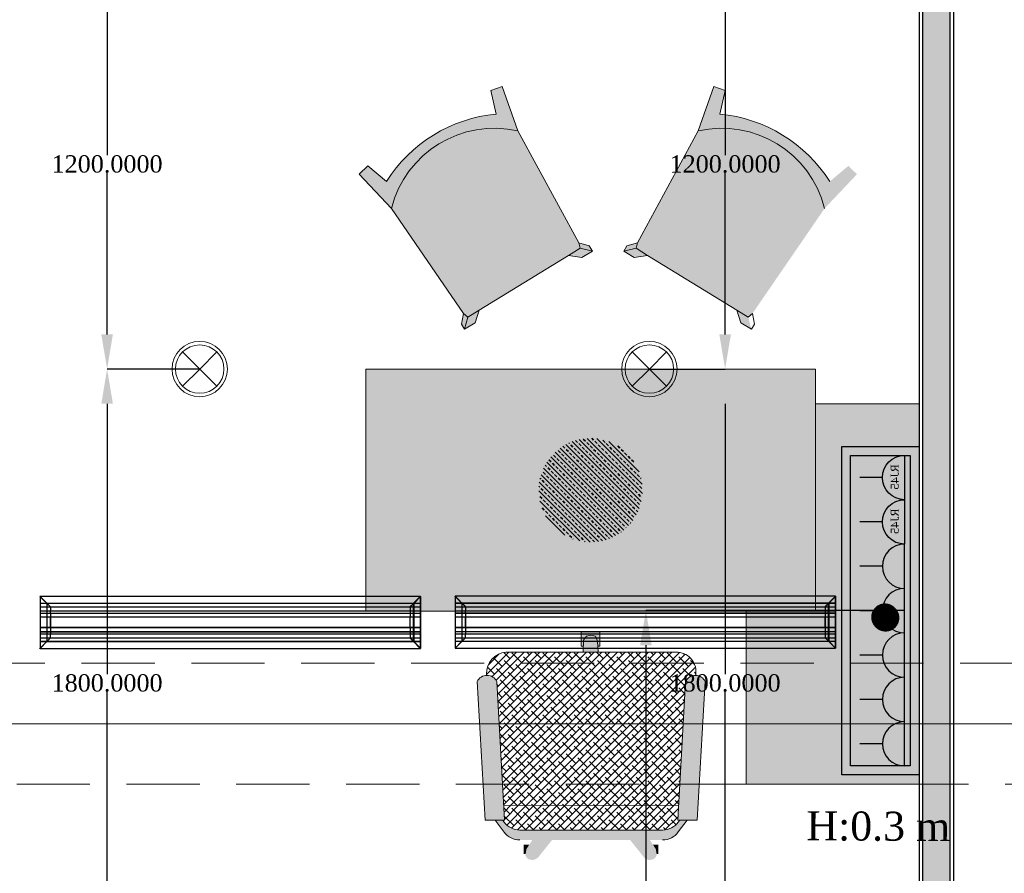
# Model space of a CAD drawing. Header units: millimetres. Extents: x 0 to 88385, y 0 to 41127.
# Tile 106 of 244: x 67545 to 70392, y 14231 to 16698. Entities that reach past the tile are written whole.
import ezdxf
from ezdxf.enums import TextEntityAlignment as Align

# ---------------------------------------------------------------- set-up
doc = ezdxf.new("R2010")
doc.units = ezdxf.units.MM
doc.header["$MEASUREMENT"] = 0
doc.linetypes.add('Dot & Dashed', pattern=[670.277762, 317.5, -176.388889, 0, -176.388874])
doc.linetypes.add('Hidden', pattern=[317.5, 211.666667, -105.833333])
for name, color, linetype in [('- განათება', 7, 'Continuous'), ('- მექანიკური ნაწილი', 7, 'Continuous'), ('- საშტეფცელო როზეტები', 7, 'Continuous'), ('Edges', 7, 'Continuous'), ('New_Structural - Bearing', 7, 'Continuous'), ('Structural - Bearing', 7, 'Continuous'), ('Structural - Grid', 7, 'Continuous')]:
    doc.layers.add(name, color=color, linetype=linetype)
for name, color, linetype, lineweight, true_color in [('New_2D Drafting - General_Pen_No__102', 7, 'Continuous', 13, 0xcccccc), ('New_2D Drafting - General_Pen_No__154', 7, 'Continuous', 20, 0xbd8b17), ('New_2D Drafting - General_Pen_No__161', 7, 'Continuous', 13, 0x6a6a6a), ('New_2D Drafting - General_Pen_No__62', 7, 'Continuous', 20, 0xaaaaaa), ('New_2D Drafting - General_Pen_No__81', 7, 'Continuous', 20, 0x6a6a6a), ('New_2D Drafting - General_Pen_No__82', 7, 'Continuous', 20, 0xaaaaaa), ('New_Interior - Lamp_Pen_No__77', 7, 'Continuous', 20, 0xffeb28), ('New_Structural - Bearing_Pen_No__5', 7, 'Continuous', 25, 0x40a5ff), ('New_Structural - Bearing_Pen_No__57', 7, 'Continuous', 25, 0xdcd214), ('Structural - Bearing_Pen_No__81', 7, 'Continuous', 20, 0x6a6a6a), ('Structural - Grid_Pen_No__81', 7, 'Continuous', 20, 0x6a6a6a)]:
    doc.layers.add(name, color=color, linetype=linetype, lineweight=lineweight, true_color=true_color)
doc.styles.add('GENERATED_STYLE_2', font='txt')
doc.styles.get("Standard").update_dxf_attribs({"font": 'sylfaen.ttf'})
doc.dimstyles.get("Standard").update_dxf_attribs({"dimtxt": 0.18, "dimasz": 0.18, "dimexe": 0.18, "dimexo": 0.0625, "dimgap": 0.09, "dimtad": 0, "dimtih": 1, "dimtoh": 1, "dimdec": 4, "dimzin": 0, "dimdsep": 46, "dimtxsty": 'Standard', "dimcen": 0.09, "dimadec": 0, "dimazin": 0, "dimtfac": 1, "dimtdec": 4, "dimtofl": 0, "dimtmove": 0, "dimatfit": 3, "dimfxl": 1, "dimtolj": 1, "dimtzin": 0, "dimarcsym": 0})
pattern_1 = [(45, (84240.294, 0), (-11.22532, 11.22532), []), (135, (84240.294, 0), (-33.67596, 11.22532), [39.6875, -23.8125])]

# ---------------------------------------------------------------- blocks, each defined once
blk = doc.blocks.new('Wall_53', base_point=(-14094.7, 20888))
at = {"layer": 'New_Structural - Bearing_Pen_No__57', "linetype": 'Continuous', "lineweight": 25, "true_color": 0xdcd214}
blk.add_hatch(color=52, dxfattribs=at).paths.add_polyline_path([(-14084.7, 20788), (-14084.7, 12953.1), (-14004.7, 12953.1), (-14004.7, 20788)])
at = {"layer": 'New_Structural - Bearing_Pen_No__5', "color": 161, "linetype": 'Continuous', "lineweight": 25, "true_color": 0x40a5ff}
for p, q in [((-14084.7, 20788), (-14084.7, 12953.1)), ((-14004.7, 12953.1), (-14004.7, 20788))]:
    blk.add_line(p, q, dxfattribs=at)
at = {"layer": 'New_Structural - Bearing_Pen_No__5', "color": 161, "linetype": 'Continuous', "lineweight": 25, "true_color": 0x40a5ff, "flags": 128}
for points in [[(-14094.7, 20788), (-14094.7, 12953.1)], [(-13994.7, 12953.1), (-13994.7, 20788)]]:
    blk.add_lwpolyline(points, dxfattribs=at)
blk = doc.blocks.new('Standard grid marker')
at = {"layer": 'Structural - Grid_Pen_No__81', "color": 251, "linetype": 'Continuous', "lineweight": 20, "true_color": 0x6a6a6a}
blk.add_line((1000, 0), (51328.1, 0), dxfattribs=at)
at = {"layer": 'Structural - Grid_Pen_No__81', "color": 251, "lineweight": 20, "true_color": 0x6a6a6a, "style": 'GENERATED_STYLE_2'}
for tag, p in [('AC_MarkerText_1_0', (-100, -144)), ('AC_MarkerText_1_1', (52428.1, -144))]:
    blk.add_attdef(tag, text='', height=100, rotation=180, dxfattribs=at).set_placement(p, align=Align.TOP_CENTER)
blk = doc.blocks.new('Beam_10', base_point=(-47008.8, 14663))
at = {"layer": 'Structural - Bearing_Pen_No__81', "color": 251, "linetype": 'Hidden', "lineweight": 20, "true_color": 0x6a6a6a}
for p, q in [((-16833.8, 14838), (-11183.8, 14838)), ((-47183.8, 14488), (1166.2, 14488))]:
    blk.add_line(p, q, dxfattribs=at)
at = {"layer": 'Structural - Bearing_Pen_No__81', "color": 251, "linetype": 'Dot & Dashed', "lineweight": 20, "true_color": 0x6a6a6a}
blk.add_line((-47008.8, 14663), (991.2, 14663), dxfattribs=at)
blk = doc.blocks.new('- საშტეფცელო როზეტი IP22')
at = {"layer": '- საშტეფცელო როზეტები', "color": 5}
for p, q in [((8536.7, 3822.7), (8536.7, 3888.1)), ((8472.6, 3758.6), (8600.9, 3758.6))]:
    blk.add_line(p, q, dxfattribs=at)
blk.add_arc((8536.7, 3758.6), 64.1, 0, 180, dxfattribs=at)
blk = doc.blocks.new('socket')
at = {"layer": '- საშტეფცელო როზეტები', "color": 5}
for p, q in [((0, 64.1), (0, 129.5)), ((-64.1, 0), (64.1, 0))]:
    blk.add_line(p, q, dxfattribs=at)
blk.add_arc((0, 0), 64.1, 0, 180, dxfattribs=at)
at = {"layer": '- საშტეფცელო როზეტები', "color": 1, "insert": (-38.6, 40.2), "char_height": 23.657, "attachment_point": 1}
blk.add_mtext_dynamic_manual_height_columns('{\\fSylfaen|b0|i0|c0|p18;RJ45}', width=4.298, gutter_width=0.0538, heights=[0], dxfattribs=at)
blk = doc.blocks.new('lineardiffplan')
at = {"layer": 'Edges'}
for p, q in [((392.8, 274.9), (392.8, 274.6)), ((393.1, 274.9), (392.8, 274.9)), ((422.8, 244.9), (392.8, 274.9)), ((392.8, 274.6), (392.9, 274.5)), ((392.9, 125.2), (392.9, 274.5)), ((412.4, 255), (392.9, 274.5)), ((393.1, 274.9), (393.2, 274.8)), ((393.2, 274.8), (412.7, 255.3)), ((1462.8, 244.9), (1492.8, 274.9)), ((1472.9, 255.3), (1492.4, 274.8)), ((1473.2, 254.9), (1492.8, 274.5)), ((1492.4, 274.8), (1492.5, 274.9)), ((1492.8, 274.9), (1492.5, 274.9)), ((1492.8, 274.5), (1492.8, 274.9)), ((1492.8, 274.5), (1492.8, 274.5)), ((1492.8, 125.4), (1492.8, 274.5)), ((1492.8, 255.3), (392.9, 255.3)), ((392.9, 254.9), (1492.8, 254.9)), ((392.9, 244.9), (1492.8, 244.9)), ((392.9, 233.2), (1492.8, 233.2)), ((392.9, 233), (1492.8, 233)), ((412.4, 144.7), (412.4, 255)), ((412.8, 254.6), (412.4, 255)), ((412.7, 255.3), (413.1, 254.9)), ((412.8, 145.1), (412.8, 254.6)), ((412.8, 254.6), (422.8, 244.6)), ((413.1, 254.9), (423.1, 244.9)), ((422.8, 244.6), (422.8, 244.9)), ((422.8, 244.9), (423.1, 244.9)), ((422.8, 244.6), (422.8, 244.6)), ((422.8, 244.6), (422.8, 233.2)), ((422.8, 233), (422.8, 233.2)), ((422.8, 226.8), (422.8, 233)), ((423.1, 244.9), (423.1, 244.9)), ((1472.5, 254.9), (1462.5, 244.9)), ((1462.5, 244.9), (1462.5, 244.9)), ((1462.5, 244.9), (1462.8, 244.9)), ((1462.8, 244.9), (1462.9, 244.6)), ((1462.8, 244.5), (1462.9, 244.6)), ((1462.8, 233.2), (1462.8, 244.5)), ((1462.8, 233), (1462.8, 233.2)), ((1462.8, 226.8), (1462.8, 233)), ((1462.9, 244.6), (1472.8, 254.5)), ((1472.9, 255.3), (1472.5, 254.9)), ((1472.8, 254.5), (1473.2, 254.9)), ((1472.8, 254.5), (1472.8, 145.3)), ((1473.2, 144.9), (1473.2, 254.9)), ((392.9, 226.8), (1492.8, 226.8)), ((392.9, 226.5), (1492.8, 226.5)), ((392.9, 214.9), (1492.8, 214.9)), ((1492.8, 214.8), (392.9, 214.8)), ((422.4, 214.9), (422.3, 214.9)), ((422.8, 214.9), (422.4, 214.9)), ((422.8, 226.5), (422.8, 226.8)), ((422.8, 214.9), (422.8, 226.5)), ((422.8, 184.9), (422.8, 214.9)), ((423.2, 214.9), (422.8, 214.9)), ((423.2, 214.8), (422.8, 214.9)), ((423.2, 214.8), (423.2, 214.9)), ((423.2, 214.8), (423.2, 184.9)), ((1462.8, 214.9), (1462.4, 214.9)), ((1462.4, 214.9), (1462.4, 214.8)), ((1462.8, 214.9), (1462.4, 214.8)), ((1462.4, 184.9), (1462.4, 214.8)), ((1462.8, 226.5), (1462.8, 226.8)), ((1462.8, 214.9), (1462.8, 226.5)), ((1462.8, 214.9), (1462.8, 184.9)), ((1462.8, 214.9), (1463.2, 214.9)), ((1463.2, 214.9), (1463.3, 214.9)), ((1492.8, 184.9), (392.9, 184.9)), ((392.9, 173.2), (1492.8, 173.2)), ((392.9, 173), (1492.8, 173)), ((422.4, 184.9), (422.3, 184.9)), ((422.8, 184.9), (422.4, 184.9)), ((422.8, 184.9), (423.2, 184.9)), ((422.8, 173.2), (422.8, 184.9)), ((422.8, 173), (422.8, 173.2)), ((422.8, 173), (422.8, 166.8)), ((1462.4, 184.9), (1462.8, 184.9)), ((1462.8, 173.2), (1462.8, 184.9)), ((1463.2, 184.9), (1462.8, 184.9)), ((1462.8, 173), (1462.8, 173.2)), ((1462.8, 166.8), (1462.8, 173)), ((1463.2, 184.9), (1463.3, 184.9)), ((392.8, 124.9), (422.8, 154.9)), ((392.9, 166.8), (1492.8, 166.8)), ((392.9, 166.5), (1492.8, 166.5)), ((392.9, 154.9), (1492.8, 154.9)), ((1492.8, 144.9), (392.9, 144.9)), ((392.9, 125.2), (412.4, 144.7)), ((392.9, 144.5), (1492.8, 144.5)), ((412.7, 144.5), (393.2, 124.9)), ((412.8, 145.1), (412.4, 144.7)), ((412.7, 144.5), (413.1, 144.9)), ((412.8, 145.1), (422.8, 155.1)), ((423.1, 154.8), (413.1, 144.9)), ((422.8, 166.5), (422.8, 166.8)), ((422.8, 155.1), (422.8, 166.5)), ((422.8, 154.9), (422.8, 155.1)), ((422.8, 155.1), (422.8, 155.1)), ((423.1, 154.8), (422.8, 154.9)), ((423.1, 154.8), (423.1, 154.9)), ((1462.5, 154.8), (1462.4, 154.9)), ((1462.8, 154.9), (1462.5, 154.8)), ((1462.5, 154.8), (1472.4, 144.9)), ((1462.8, 166.5), (1462.8, 166.8)), ((1462.8, 155.3), (1462.8, 166.5)), ((1462.9, 155.2), (1462.8, 155.3)), ((1462.9, 155.2), (1462.8, 154.9)), ((1462.8, 154.9), (1492.8, 124.9)), ((1472.8, 145.3), (1462.9, 155.2)), ((1472.4, 144.9), (1472.8, 144.5)), ((1473.2, 144.9), (1472.8, 145.3)), ((1472.8, 144.5), (1492.4, 124.9)), ((1473.2, 144.9), (1492.8, 125.4)), ((392.9, 125.2), (392.8, 125.1)), ((392.8, 125.1), (392.8, 124.9)), ((392.8, 124.9), (393.1, 124.9)), ((393.2, 124.9), (393.1, 124.9)), ((1492.4, 124.9), (1492.8, 124.9)), ((1492.4, 124.9), (1492.4, 124.9)), ((1492.8, 125.3), (1492.8, 125.4)), ((1492.8, 124.9), (1492.8, 125.3))]:
    blk.add_line(p, q, dxfattribs=at)
blk.add_lwpolyline([(393.2, 274.8), (1492.8, 274.8), (1492.8, 124.9), (393.2, 124.9)], close=True, dxfattribs=at)
blk = doc.blocks.new('Recessed Spot')
at = {"layer": 'New_Interior - Lamp_Pen_No__77', "color": 2, "linetype": 'Continuous', "lineweight": 20, "true_color": 0xffeb28}
for q in [(-49.5, 49.5), (49.5, 49.5), (-49.5, -49.5), (49.5, -49.5)]:
    blk.add_line((0, 0), q, dxfattribs=at)
at = {"layer": 'New_Interior - Lamp_Pen_No__77', "color": 2, "linetype": 'Continuous', "lineweight": 20, "true_color": 0xffeb28, "flags": 128}
blk.add_lwpolyline([(80, 0, 1), (-80, 0, 1)], format="xyb", close=True, dxfattribs=at)
at = {"layer": 'New_Interior - Lamp_Pen_No__77', "color": 2, "linetype": 'Continuous', "lineweight": 20, "true_color": 0xffeb28}
blk.add_circle((0, 0), 70, dxfattribs=at)
blk = doc.blocks.new('*D558')
at = {"layer": '- საშტეფცელო როზეტები', "color": 0, "lineweight": -2, "transparency": 16777216}
for p, q in [((70103.2, 14989.8), (69355.4, 14989.8)), ((69355.6, 14889.8), (69355.6, 14159.5)), ((69355.6, 13053.1), (69355.6, 14108.1)), ((70145.6, 12953.1), (69355.4, 12953.1))]:
    blk.add_line(p, q, dxfattribs=at)
at = {"layer": '- საშტეფცელო როზეტები', "color": 0, "transparency": 16777216}
for points in [[(69338.9, 14889.8), (69372.3, 14889.8), (69355.6, 14989.8)], [(69338.9, 13053.1), (69372.3, 13053.1), (69355.6, 12953.1)]]:
    blk.add_solid(points, dxfattribs=at)
at = {"layer": 'Defpoints', "color": 0, "transparency": 16777216}
for p in [(69355.6, 14989.8), (70103.3, 14989.8), (70145.6, 12953.1)]:
    blk.add_point(p, dxfattribs=at)
at = {"layer": '- საშტეფცელო როზეტები', "color": 0, "transparency": 16777216, "insert": (69355.6, 14133.8), "char_height": 50, "attachment_point": 5}
blk.add_mtext('\\A1;{\\fSylfaen|b0|i0|c0|p18;2036.6974}', dxfattribs=at)
blk = doc.blocks.new('*D951')
at = {"layer": '- განათება', "color": 0, "lineweight": -2, "transparency": 16777216}
for p, q in [((69365.7, 15688), (69584.8, 15688)), ((69584.6, 15588), (69584.6, 14806.1)), ((69584.6, 13988), (69584.6, 14754.8)), ((69365.7, 13888), (69584.8, 13888))]:
    blk.add_line(p, q, dxfattribs=at)
at = {"layer": '- განათება', "color": 0, "transparency": 16777216}
for points in [[(69567.9, 15588), (69601.3, 15588), (69584.6, 15688)], [(69567.9, 13988), (69601.3, 13988), (69584.6, 13888)]]:
    blk.add_solid(points, dxfattribs=at)
at = {"layer": 'Defpoints', "color": 0, "transparency": 16777216}
for p in [(69365.6, 15688), (69365.6, 13888), (69584.6, 13888)]:
    blk.add_point(p, dxfattribs=at)
at = {"layer": '- განათება', "color": 0, "transparency": 16777216, "insert": (69584.6, 14780.4), "char_height": 50, "attachment_point": 5}
blk.add_mtext('\\A1;{\\fSylfaen|b0|i0|c0|p18;1800.0000}', dxfattribs=at)
blk = doc.blocks.new('*D952')
at = {"layer": '- განათება', "color": 0, "lineweight": -2, "transparency": 16777216}
for p, q in [((68065.6, 15688), (67797.7, 15688)), ((67797.9, 15588), (67797.9, 14806.1)), ((67797.9, 13988), (67797.9, 14754.8)), ((68065.6, 13888), (67797.7, 13888))]:
    blk.add_line(p, q, dxfattribs=at)
at = {"layer": '- განათება', "color": 0, "transparency": 16777216}
for points in [[(67781.2, 15588), (67814.6, 15588), (67797.9, 15688)], [(67781.2, 13988), (67814.6, 13988), (67797.9, 13888)]]:
    blk.add_solid(points, dxfattribs=at)
at = {"layer": 'Defpoints', "color": 0, "transparency": 16777216}
for p in [(68065.6, 15688), (67797.9, 13888), (68065.6, 13888)]:
    blk.add_point(p, dxfattribs=at)
at = {"layer": '- განათება', "color": 0, "transparency": 16777216, "insert": (67797.9, 14780.4), "char_height": 50, "attachment_point": 5}
blk.add_mtext('\\A1;{\\fSylfaen|b0|i0|c0|p18;1800.0000}', dxfattribs=at)
blk = doc.blocks.new('*D953')
at = {"layer": '- განათება', "color": 0, "lineweight": -2, "transparency": 16777216}
for p, q in [((68065.6, 16888), (67797.7, 16888)), ((67797.9, 16788), (67797.9, 16306.1)), ((67797.9, 15788), (67797.9, 16254.8)), ((68065.6, 15688), (67797.7, 15688))]:
    blk.add_line(p, q, dxfattribs=at)
at = {"layer": '- განათება', "color": 0, "transparency": 16777216}
for points in [[(67781.2, 16788), (67814.6, 16788), (67797.9, 16888)], [(67781.2, 15788), (67814.6, 15788), (67797.9, 15688)]]:
    blk.add_solid(points, dxfattribs=at)
at = {"layer": 'Defpoints', "color": 0, "transparency": 16777216}
for p in [(68065.6, 16888), (67797.9, 15688), (68065.6, 15688)]:
    blk.add_point(p, dxfattribs=at)
at = {"layer": '- განათება', "color": 0, "transparency": 16777216, "insert": (67797.9, 16280.4), "char_height": 50, "attachment_point": 5}
blk.add_mtext('\\A1;{\\fSylfaen|b0|i0|c0|p18;1200.0000}', dxfattribs=at)
blk = doc.blocks.new('*D938')
at = {"layer": '- განათება', "color": 0, "lineweight": -2, "transparency": 16777216}
for p, q in [((69365.7, 16888), (69584.8, 16888)), ((69584.6, 16788), (69584.6, 16306.1)), ((69584.6, 15788), (69584.6, 16254.8)), ((69365.7, 15688), (69584.8, 15688))]:
    blk.add_line(p, q, dxfattribs=at)
at = {"layer": '- განათება', "color": 0, "transparency": 16777216}
for points in [[(69567.9, 16788), (69601.3, 16788), (69584.6, 16888)], [(69567.9, 15788), (69601.3, 15788), (69584.6, 15688)]]:
    blk.add_solid(points, dxfattribs=at)
at = {"layer": 'Defpoints', "color": 0, "transparency": 16777216}
for p in [(69365.6, 16888), (69365.6, 15688), (69584.6, 15688)]:
    blk.add_point(p, dxfattribs=at)
at = {"layer": '- განათება', "color": 0, "transparency": 16777216, "insert": (69584.6, 16280.4), "char_height": 50, "attachment_point": 5}
blk.add_mtext('\\A1;{\\fSylfaen|b0|i0|c0|p18;1200.0000}', dxfattribs=at)

msp = doc.modelspace()

# ---------------------------------------------------------------- hatches: boundary and pattern name
at = {"layer": '- განათება', "linetype": 'Continuous', "lineweight": 35}
h = msp.add_hatch(dxfattribs=at)
h.set_pattern_fill('ANSI33', color=30, style=0, pattern_type=2)
h.set_pattern_definition([(135, (3741650.799, 2300512.415), (13.25825215, 13.25825215), []), (135, (3741637.54, 2300512.415), (13.25825215, 13.25825215), [9.375, -4.6875])])
h.paths.add_polyline_path([(69345.61979, 15337.98097, -1), (69045.61979, 15337.98097, -1)])
h = msp.add_hatch()
h.set_pattern_fill('ANSI31', color=1)
h.set_pattern_definition([(45, (88104.84649, -16380.20439), (-0.08838834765, 0.08838834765), [])])
h.paths.add_polyline_path([(70086.73082, 14970.00972, 1), (70008.36792, 14970.00972, 1)])
at = {"layer": 'New_2D Drafting - General_Pen_No__102', "linetype": 'Continuous', "lineweight": 13, "true_color": 0xcccccc}
h = msp.add_hatch(dxfattribs=at)
h.set_pattern_fill('ANSI38', color=254, style=0, pattern_type=2)
h.set_pattern_definition(pattern_1)
h.paths.add_polyline_path([(68894.64681, 14808.2533), (68894.94937, 14802.80946, -0.3008724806), (68924.53339, 14784.5756), (68944.38814, 14427.19189), (69450.37974, 14426.95034), (69470.24791, 14784.5774, -0.3008761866), (69499.83237, 14802.81124), (69500.21594, 14809.71525, 0.4305604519), (69443.16103, 14870.0272), (68951.00107, 14870.0272, 0.3820752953)])
h = msp.add_hatch(dxfattribs=at)
h.set_pattern_fill('ANSI38', color=254, style=0, pattern_type=2)
h.set_pattern_definition(pattern_1)
h.paths.add_polyline_path([(68946.77042, 14384.31109), (68941.21536, 14384.31109), (68945.49898, 14378.59903, 0.2381735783), (68991.66782, 14355.74148), (69403.56671, 14355.74148, 0.2360732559), (69449.28168, 14378.59954), (69453.56671, 14384.31292), (69448.011, 14384.31291), (69450.37974, 14426.95034), (68944.38814, 14427.19189)])
at = {"layer": 'New_2D Drafting - General_Pen_No__154', "linetype": 'Continuous', "lineweight": 20, "true_color": 0xbd8b17}
msp.add_hatch(color=42, dxfattribs=at).paths.add_polyline_path([(69645.61979, 14987.98097), (69645.61979, 14487.98097), (70145.61979, 14487.98097), (70145.61979, 15587.98097), (69845.61979, 15587.98097), (69845.61979, 14987.98097)])
at = {"layer": 'New_2D Drafting - General_Pen_No__81', "linetype": 'Continuous', "lineweight": 0, "true_color": 0x1a1a1a}
for points in [[(68619.89813, 16152.4552), (68526.47319, 16251.11508), (68551.20575, 16275.33363), (68605.17346, 16230.13799, -0.2330269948), (68922.96743, 16424.87211), (68907.20187, 16493.47682), (68940.00963, 16504.51716), (68985.49617, 16376.48214, 0.4066685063)], [(69872.31066, 16152.4552), (69965.73559, 16251.11508), (69941.00303, 16275.33363), (69887.03532, 16230.13799, 0.2330269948), (69569.24135, 16424.87211), (69585.00691, 16493.47682), (69552.19916, 16504.51716), (69506.71261, 16376.48214, -0.4066685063)], [(69161.21574, 16053.06249), (69165.18915, 16037.03105), (68840.75759, 15838.22962), (68828.27786, 15849.04866), (68619.89813, 16152.4552, -0.4066685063), (68985.49617, 16376.48214)], [(69330.99304, 16053.06249), (69327.01963, 16037.03105), (69651.4512, 15838.22962), (69663.93093, 15849.04866), (69872.31066, 16152.4552, 0.4066685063), (69506.71261, 16376.48214)], [(69131.99126, 16016.68843), (69165.18915, 16037.03105), (69200.81569, 16029.16314), (69170.25195, 16010.43464)], [(69165.18915, 16037.03105), (69161.21574, 16053.06249), (69191.78009, 16043.9087), (69200.81569, 16029.16314)], [(69327.01963, 16037.03105), (69330.99304, 16053.06249), (69300.4287, 16043.9087), (69291.39309, 16029.16314)], [(69360.21752, 16016.68843), (69327.01963, 16037.03105), (69291.39309, 16029.16314), (69321.95684, 16010.43464)], [(68840.75759, 15838.22962), (68873.95548, 15858.57224), (68862.15591, 15821.64312), (68831.59217, 15802.91462)], [(69651.4512, 15838.22962), (69618.25331, 15858.57224), (69630.05287, 15821.64312), (69660.61662, 15802.91462)], [(68828.27786, 15849.04866), (68840.75759, 15838.22962), (68831.59217, 15802.91462), (68822.55656, 15817.66017)]]:
    msp.add_hatch(color=250, dxfattribs=at).paths.add_polyline_path(points)
at = {"layer": 'New_2D Drafting - General_Pen_No__81', "linetype": 'Continuous', "lineweight": 20, "true_color": 0x6a6a6a}
for points in [[(69168.68337, 14887.46625), (69174.48604, 14887.46625), (69175.16217, 14904.36952), (69183.92972, 14916.05959), (69195.61979, 14918.98211), (69210.23237, 14916.05959), (69216.07741, 14901.44701), (69216.65994, 14887.46625), (69222.5562, 14887.46625), (69222.5562, 14928.59862), (69168.68337, 14928.59862)], [(69175.16217, 14904.36952), (69173.78848, 14870.0272), (69217.38657, 14870.0272), (69216.07741, 14901.44701), (69210.23237, 14916.05959), (69195.61979, 14918.98211), (69183.92972, 14916.05959)], [(68891.21491, 14384.31109), (68946.77042, 14384.31109), (68924.53339, 14784.5756, 0.6387631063), (68867.39056, 14784.57516)], [(69448.011, 14384.31291), (69503.56671, 14384.31294), (69527.39075, 14784.57695, 0.6387631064), (69470.24791, 14784.5774)], [(68941.21536, 14384.31109), (68919.78634, 14384.31109), (68945.50035, 14350.02577, 0.2381394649), (68991.66273, 14327.17002), (69403.56672, 14327.17006, 0.2360689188), (69449.28113, 14350.02737), (69474.99527, 14384.31293), (69453.56671, 14384.31292), (69449.28168, 14378.59954, -0.2360732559), (69403.56671, 14355.74148), (68990.76199, 14355.74148, -0.2339896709), (68945.49898, 14378.59903)], [(69007.20332, 14283.21121), (69010.12584, 14277.36617), (69015.97087, 14271.52114), (69030.58345, 14268.59862), (69042.27352, 14274.44366), (69084.45462, 14327.17003), (69027.22353, 14327.17002), (69010.12584, 14300.74631)], [(69352.06029, 14274.44366), (69363.75036, 14268.59862), (69378.36294, 14271.52114), (69384.20797, 14277.36617), (69387.13049, 14283.21121), (69384.20797, 14300.74631), (69367.11024, 14327.17008), (69309.87916, 14327.17007)], [(69002.56168, 14286.13373), (69007.69041, 14286.13373), (69010.12584, 14300.74631), (69018.63552, 14313.89763), (69002.56168, 14313.89763)], [(69384.20797, 14300.74631), (69386.6434, 14286.13373), (69391.77214, 14286.13373), (69391.77214, 14313.89763), (69375.69829, 14313.89763)]]:
    msp.add_hatch(color=251, dxfattribs=at).paths.add_polyline_path(points)
at = {"layer": 'New_2D Drafting - General_Pen_No__82', "linetype": 'Continuous', "lineweight": 20, "true_color": 0xaaaaaa}
msp.add_hatch(color=253, dxfattribs=at).paths.add_polyline_path([(68545.61979, 14987.98097), (69845.61979, 14987.98097), (69845.61979, 15687.98098), (68545.61979, 15687.98098)])

# ---------------------------------------------------------------- linework, layer by layer
at = {"layer": '- საშტეფცელო როზეტები', "color": 5}
for points in [[(69921.68148, 14515.12766), (69921.68148, 15464.37747), (70145.61979, 15464.37747), (70145.61979, 14515.12766)], [(69947.37206, 14540.81823), (69947.37206, 15438.6869), (70119.92921, 15438.6869), (70119.92921, 14540.81823)]]:
    msp.add_lwpolyline(points, close=True, dxfattribs=at)
at = {"layer": 'New_2D Drafting - General_Pen_No__161', "color": 251, "linetype": 'Continuous', "lineweight": 13, "true_color": 0x6a6a6a, "flags": 128}
for points in [[(68922.96743, 16424.87211, 0.2330269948), (68605.17346, 16230.13799)], [(69569.24135, 16424.87211, -0.2330269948), (69887.03532, 16230.13799)], [(68985.49617, 16376.48214, 0.4066685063), (68619.89813, 16152.4552)], [(69506.71261, 16376.48214, -0.4066685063), (69872.31066, 16152.4552)]]:
    msp.add_lwpolyline(points, format="xyb", dxfattribs=at)
for points in [[(69161.21574, 16053.06249), (68985.49617, 16376.48214)], [(69330.99304, 16053.06249), (69506.71261, 16376.48214)], [(68619.89813, 16152.4552), (68526.47319, 16251.11508), (68551.20575, 16275.33363), (68605.17346, 16230.13799)], [(68828.27786, 15849.04866), (68619.89813, 16152.4552)], [(69161.21574, 16053.06249), (69165.18915, 16037.03105), (69131.99126, 16016.68843), (68873.95548, 15858.57224), (68840.75759, 15838.22962), (68828.27786, 15849.04866)], [(69161.21574, 16053.06249), (69191.78009, 16043.9087), (69200.81569, 16029.16314), (69170.25195, 16010.43464), (69131.99126, 16016.68843)], [(69200.81569, 16029.16314), (69165.18915, 16037.03105)], [(69330.99304, 16053.06249), (69300.4287, 16043.9087), (69291.39309, 16029.16314), (69321.95684, 16010.43464), (69360.21752, 16016.68843)], [(69291.39309, 16029.16314), (69327.01963, 16037.03105)], [(69330.99304, 16053.06249), (69327.01963, 16037.03105), (69360.21752, 16016.68843), (69618.25331, 15858.57224), (69651.4512, 15838.22962), (69663.93093, 15849.04866)], [(68828.27786, 15849.04866), (68822.55656, 15817.66017), (68831.59217, 15802.91462), (68862.15591, 15821.64312), (68873.95548, 15858.57224)], [(69663.93093, 15849.04866), (69669.65223, 15817.66017), (69660.61662, 15802.91462), (69630.05287, 15821.64312), (69618.25331, 15858.57224)], [(68831.59217, 15802.91462), (68840.75759, 15838.22962)]]:
    msp.add_lwpolyline(points, dxfattribs=at)
at = {"layer": 'New_2D Drafting - General_Pen_No__62', "color": 253, "linetype": 'Continuous', "lineweight": 20, "true_color": 0xaaaaaa}
for p, q in [((69168.68337, 14928.59862), (69222.5562, 14928.59862)), ((69168.68337, 14928.59862), (69222.5562, 14928.59862)), ((69168.68337, 14928.38149), (69168.68337, 14887.46625)), ((69168.68337, 14928.38149), (69168.68337, 14887.46625)), ((69175.16217, 14904.36952), (69183.92972, 14916.05959)), ((69175.16217, 14904.36952), (69183.92972, 14916.05959)), ((69183.92972, 14916.05959), (69195.61979, 14918.98211)), ((69183.92972, 14916.05959), (69195.61979, 14918.98211)), ((69195.61979, 14918.98211), (69210.23237, 14916.05959)), ((69195.61979, 14918.98211), (69210.23237, 14916.05959)), ((69210.23237, 14916.05959), (69216.07741, 14901.44701)), ((69210.23237, 14916.05959), (69216.07741, 14901.44701)), ((69222.5562, 14928.38149), (69222.5562, 14887.46625)), ((69222.5562, 14928.38149), (69222.5562, 14887.46625)), ((69168.68337, 14887.46625), (69174.48604, 14887.46625)), ((69168.68337, 14887.46625), (69174.48604, 14887.46625)), ((69173.78848, 14870.0272), (69175.16217, 14904.36952)), ((69173.78848, 14870.0272), (69175.16217, 14904.36952)), ((69216.07741, 14901.44701), (69217.38657, 14870.0272)), ((69216.07741, 14901.44701), (69217.38657, 14870.0272)), ((69222.5562, 14887.46625), (69216.65994, 14887.46625)), ((69222.5562, 14887.46625), (69216.65994, 14887.46625)), ((68951.00107, 14870.0272), (69443.16103, 14870.0272)), ((68951.00107, 14870.0272), (69443.16103, 14870.0272)), ((68894.56568, 14809.71309), (68894.94934, 14802.81)), ((68894.56568, 14809.71309), (68894.94934, 14802.81)), ((69500.21583, 14809.71488), (69499.8324, 14802.8118)), ((69500.21583, 14809.71488), (69499.8324, 14802.8118)), ((68867.39065, 14784.57358), (68891.21491, 14384.31109)), ((68867.39065, 14784.57358), (68891.21491, 14384.31109)), ((68924.53351, 14784.57358), (68946.77042, 14384.31109)), ((68924.53351, 14784.57358), (68946.77042, 14384.31109)), ((69470.2478, 14784.57537), (69448.011, 14384.31291)), ((69470.2478, 14784.57537), (69448.011, 14384.31291)), ((69527.39066, 14784.57537), (69503.56671, 14384.31294)), ((69527.39066, 14784.57537), (69503.56671, 14384.31294)), ((69450.38003, 14426.95034), (68944.38814, 14427.19189)), ((69450.38003, 14426.95034), (68944.38814, 14427.19189)), ((68891.21491, 14384.31109), (68946.77042, 14384.31109)), ((68891.21491, 14384.31109), (68946.77042, 14384.31109)), ((68945.50045, 14350.02503), (68919.78634, 14384.31109)), ((68945.50045, 14350.02503), (68919.78634, 14384.31109)), ((68945.50063, 14378.59682), (68941.21509, 14384.31144)), ((68945.50063, 14378.59682), (68941.21509, 14384.31144)), ((69503.56671, 14384.31294), (69448.011, 14384.31291)), ((69503.56671, 14384.31294), (69448.011, 14384.31291)), ((69449.28094, 14350.02688), (69474.99528, 14384.31294)), ((69449.28094, 14350.02688), (69474.99528, 14384.31294)), ((69449.28094, 14378.59831), (69453.56671, 14384.31291)), ((69449.28094, 14378.59831), (69453.56671, 14384.31291)), ((69403.56671, 14355.74148), (68990.76199, 14355.74148)), ((69403.56671, 14355.74148), (68990.76199, 14355.74148))]:
    msp.add_line(p, q, dxfattribs=at)
at = {"layer": 'New_2D Drafting - General_Pen_No__62', "color": 253, "linetype": 'Continuous', "lineweight": 20, "true_color": 0xaaaaaa, "flags": 128}
for points in [[(68985.49617, 16376.48214), (68940.00963, 16504.51716), (68907.20187, 16493.47682), (68922.96743, 16424.87211)], [(69506.71261, 16376.48214), (69552.19916, 16504.51716), (69585.00691, 16493.47682), (69569.24135, 16424.87211)], [(69845.61979, 15587.98097), (70145.61979, 15587.98097), (70145.61979, 14487.98097), (69645.61979, 14487.98097), (69645.61979, 14987.98097)]]:
    msp.add_lwpolyline(points, dxfattribs=at)
msp.add_lwpolyline([(68545.61979, 15687.98097), (68545.61979, 14987.98097), (69845.61979, 14987.98097), (69845.61979, 15687.98097)], close=True, dxfattribs=at)
at = {"layer": 'New_2D Drafting - General_Pen_No__62', "color": 253, "linetype": 'Continuous', "lineweight": 20, "true_color": 0xaaaaaa}
for centre, radius, start, end in [((68957.34335, 14807.64935), 62.69945, 95.80560589, 181.0106651), ((68957.34335, 14807.64935), 62.69945, 95.80560589, 181.0106651), ((69443.16103, 14812.88434), 57.14286, 356.82016, 90.000023), ((69443.16103, 14812.88434), 57.14286, 356.82016, 90.000023), ((68895.96208, 14771.33592), 31.48983, 24.862139, 155.137894), ((68895.96208, 14771.33592), 31.48983, 24.862139, 155.137894), ((69498.81923, 14771.33771), 31.48983, 24.862139, 155.137894), ((69498.81923, 14771.33771), 31.48983, 24.862139, 155.137894), ((68991.21491, 14412.88255), 57.14286, 216.869919, 270.000031), ((68991.21491, 14412.88255), 57.14286, 216.869919, 270.000031), ((69403.56671, 14412.88434), 57.14286, 270.000031, 323.130127), ((69403.56671, 14412.88434), 57.14286, 270.000031, 323.130127), ((68991.21491, 14384.31112), 57.14286, 216.869919, 270.000031), ((68991.21491, 14384.31112), 57.14286, 216.869919, 270.000031), ((69403.56671, 14384.31291), 57.14286, 270.000031, 323.130127), ((69403.56671, 14384.31291), 57.14286, 270.000031, 323.130127)]:
    msp.add_arc(centre, radius, start, end, dxfattribs=at)

# ---------------------------------------------------------------- block references
at = {"layer": '- განათება', "color": 2, "linetype": 'Continuous', "lineweight": 20, "true_color": 0xffeb28, "zscale": 1000}
for p in [(68065.61979, 15687.98097), (69365.61979, 15687.98097)]:
    msp.add_blockref('Recessed Spot', p, dxfattribs=at)
at = {"layer": '- მექანიკური ნაწილი', "xscale": -1, "rotation": 180}
for p in [(67211.038, 15155.67312), (68411.10979, 15156.17795)]:
    msp.add_blockref('lineardiffplan', p, dxfattribs=at)
at = {"layer": '- საშტეფცელო როზეტები', "xscale": -1, "rotation": 90}
for p in [(70103.28494, 15374.55342), (70103.28494, 15246.28647)]:
    msp.add_blockref('socket', p, dxfattribs=at)
at = {"layer": '- საშტეფცელო როზეტები', "rotation": 90}
for p in [(73861.84193, 6581.27792), (73861.84193, 6453.01097), (73861.84193, 6324.74402), (73861.84193, 6196.47706), (73861.84193, 6068.21011)]:
    msp.add_blockref('- საშტეფცელო როზეტი IP22', p, dxfattribs=at)
at = {"layer": 'New_Structural - Bearing', "color": 7, "lineweight": 35}
msp.add_blockref('Wall_53', (70145.61979, 20887.98097), dxfattribs=at)
at = {"layer": 'Structural - Bearing', "color": 251, "lineweight": 20, "true_color": 0x6a6a6a}
msp.add_blockref('Beam_10', (37231.5059, 14662.98097), dxfattribs=at)
at = {"layer": 'Structural - Grid', "color": 8, "linetype": 'Continuous', "lineweight": 15, "zscale": 1000, "rotation": 180}
msp.add_blockref('Standard grid marker', (88184.57817, 14662.98097), dxfattribs=at)

# ---------------------------------------------------------------- texts
at = {"layer": '- საშტეფცელო როზეტები', "color": 5, "insert": (70235.44982, 14407.83935), "char_height": 83.964469, "attachment_point": 3, "rotation": 359.68932566}
msp.add_mtext_dynamic_manual_height_columns('H:0.3 m', width=710.9466492, gutter_width=1.70068, heights=[0], dxfattribs=at)

# ---------------------------------------------------------------- dimensions: what is measured, and where the dimension line sits
at = {"layer": '- განათება', "color": 1}
for base, p1, p2, picture, middle in [((67797.88482, 15687.98097), (68065.61979, 16887.98097), (68065.61979, 15687.98097), '*D953', (67797.88482, 16280.41604)), ((69584.61389, 15687.98097), (69365.61979, 16887.98097), (69365.61979, 15687.98097), '*D938', (69584.61389, 16280.41604)), ((67797.88482, 13887.98097), (68065.61979, 15687.98097), (68065.61979, 13887.98097), '*D952', (67797.88482, 14780.41604)), ((69584.61389, 13887.98097), (69365.61979, 15687.98097), (69365.61979, 13887.98097), '*D951', (69584.61389, 14780.41604))]:
    dim = msp.add_linear_dim(base=base, p1=p1, p2=p2, angle=270, text='{\\fSylfaen|b0|i0|c0|p18;<>}', dimstyle='Standard', override={"dimtxt": 50, "dimasz": 100}, dxfattribs=at)
    dim.commit()
    dim.dimension.update_dxf_attribs({"geometry": picture, "text_midpoint": middle, "dimtype": 160})
at = {"layer": '- საშტეფცელო როზეტები', "color": 1}
dim = msp.add_linear_dim(base=(69355.61389, 14989.75257), p1=(70145.61979, 12953.05519), p2=(70103.28494, 14989.75257), angle=90, text='{\\fSylfaen|b0|i0|c0|p18;<>}', dimstyle='Standard', override={"dimtxt": 50, "dimasz": 100}, dxfattribs=at)
dim.commit()
dim.dimension.update_dxf_attribs({"geometry": '*D558', "text_midpoint": (69355.61389, 14133.82984), "dimtype": 160})

doc.saveas('drawing.dxf')
